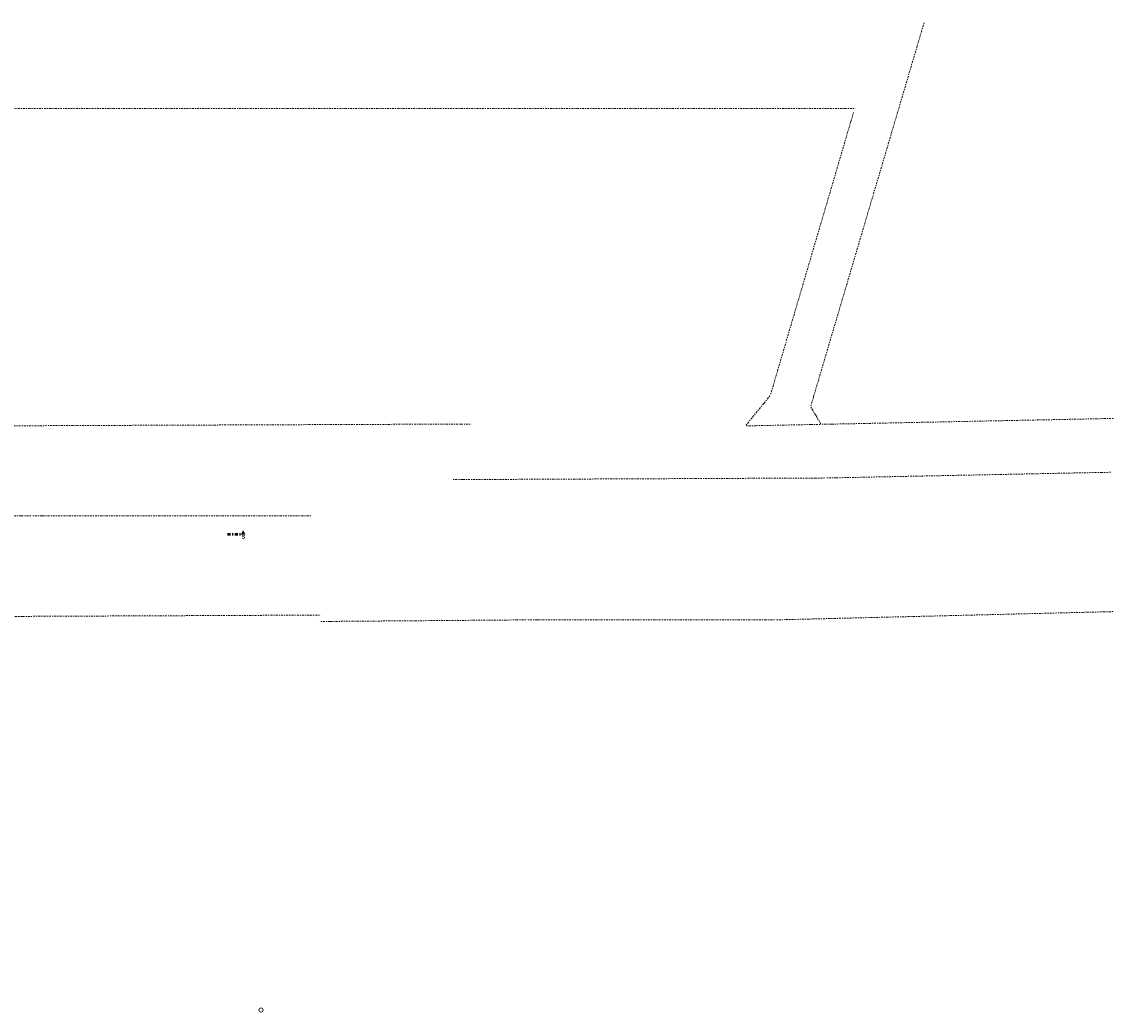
# Model space of a CAD drawing. Header units: metres. Extents: x -167 to 233, y -155 to 122.
# Tile 96 of 96: x 129 to 233, y -37 to 57. Entities that reach past the tile are written whole.
import ezdxf

# ---------------------------------------------------------------- set-up
doc = ezdxf.new("R2010")
doc.units = ezdxf.units.M
doc.header["$MEASUREMENT"] = 0
doc.linetypes.add('Raster', pattern=[0.4, 0.2, -0.1, 0, -0.1])
doc.linetypes.add('Schnittlinie', pattern=[0.6, 0.3, -0.15, 0, -0.15])
for name, color, linetype in [('50 Küche', 7, 'Continuous'), ('60 Grenzen', 7, 'Continuous'), ('98 Schnitt Marker', 7, 'Continuous')]:
    doc.layers.add(name, color=color, linetype=linetype)
doc.styles.add('ERSTELLTER_STIL_1', font='arial.ttf')

# ---------------------------------------------------------------- blocks, each defined once
blk = doc.blocks.new('Standard-Rastermarker')
at = {"layer": '60 Grenzen', "color": 7, "linetype": 'Raster', "lineweight": 13}
for p, q in [((1, 0), (0, 0)), ((1, 0), (27.05, 0)), ((27.05, 0), (28.05, 0))]:
    blk.add_line(p, q, dxfattribs=at)
blk = doc.blocks.new('Standard-Rastermarker_2')
at = {"layer": '60 Grenzen', "color": 7, "linetype": 'Raster', "lineweight": 13}
for p, q in [((1, 0), (0, 0)), ((1, 0), (2.75, 0)), ((2.75, 0), (3.75, 0))]:
    blk.add_line(p, q, dxfattribs=at)
blk = doc.blocks.new('Standard-Rastermarker_19')
at = {"layer": '60 Grenzen', "color": 8, "linetype": 'Raster', "lineweight": 18}
for p, q in [((1, 0), (0, 0)), ((1, 0), (34.43, 0)), ((34.43, 0), (35.43, 0))]:
    blk.add_line(p, q, dxfattribs=at)
blk = doc.blocks.new('Standard-Rastermarker_20')
at = {"layer": '60 Grenzen', "color": 8, "linetype": 'Raster', "lineweight": 18}
for p, q in [((1, 0), (0, 0)), ((1, 0), (26.11, 0)), ((26.11, 0), (27.11, 0))]:
    blk.add_line(p, q, dxfattribs=at)
blk = doc.blocks.new('Standard-Rastermarker_21')
at = {"layer": '60 Grenzen', "color": 8, "linetype": 'Raster', "lineweight": 18}
for p, q in [((1, 0), (0, 0)), ((1, 0), (6.18, 0)), ((6.18, 0), (7.18, 0))]:
    blk.add_line(p, q, dxfattribs=at)
blk = doc.blocks.new('Standard-Rastermarker_22')
at = {"layer": '60 Grenzen', "color": 8, "linetype": 'Raster', "lineweight": 18}
for p, q in [((0.95, 0), (0, 0)), ((0.95, 0), (1, 0)), ((1, 0), (1.95, 0))]:
    blk.add_line(p, q, dxfattribs=at)
blk = doc.blocks.new('Standard-Rastermarker_23')
at = {"layer": '60 Grenzen', "color": 8, "linetype": 'Raster', "lineweight": 18}
for p, q in [((1, 0), (0, 0)), ((1, 0), (37.06, 0)), ((37.06, 0), (38.06, 0))]:
    blk.add_line(p, q, dxfattribs=at)
blk = doc.blocks.new('Standard-Rastermarker_24')
at = {"layer": '60 Grenzen', "color": 8, "linetype": 'Raster', "lineweight": 18}
for p, q in [((1, 0), (0, 0)), ((1, 0), (26.79, 0)), ((26.79, 0), (27.79, 0))]:
    blk.add_line(p, q, dxfattribs=at)
blk = doc.blocks.new('Standard-Rastermarker_32')
at = {"layer": '60 Grenzen', "color": 8, "linetype": 'Raster', "lineweight": 18}
for p, q in [((1, 0), (0, 0)), ((1, 0), (28.27, 0)), ((28.27, 0), (29.27, 0))]:
    blk.add_line(p, q, dxfattribs=at)
blk = doc.blocks.new('Standard-Rastermarker_33')
at = {"layer": '60 Grenzen', "color": 8, "linetype": 'Raster', "lineweight": 18}
for p, q in [((1, 0), (0, 0)), ((1, 0), (18.63, 0)), ((18.63, 0), (19.63, 0))]:
    blk.add_line(p, q, dxfattribs=at)
blk = doc.blocks.new('Standard-Rastermarker_34')
at = {"layer": '60 Grenzen', "color": 8, "linetype": 'Raster', "lineweight": 18}
for p, q in [((1, 0), (0, 0)), ((1, 0), (22.6, 0)), ((22.6, 0), (23.6, 0))]:
    blk.add_line(p, q, dxfattribs=at)
blk = doc.blocks.new('Standard-Rastermarker_35')
at = {"layer": '60 Grenzen', "color": 8, "linetype": 'Raster', "lineweight": 18}
for p, q in [((1, 0), (0, 0)), ((1, 0), (31.09, 0)), ((31.09, 0), (32.09, 0))]:
    blk.add_line(p, q, dxfattribs=at)
blk = doc.blocks.new('Barhocker 2 27')
at = {"layer": '50 Küche', "color": 7, "linetype": 'Continuous', "lineweight": 13, "flags": 128}
blk.add_lwpolyline([(0.2, 0, 1), (-0.2, 0, 1)], format="xyb", close=True, dxfattribs=at)
blk = doc.blocks.new('Standard-Rastermarker_141')
at = {"layer": '60 Grenzen', "color": 7, "linetype": 'Raster', "lineweight": 13}
for p, q in [((1, 0), (0, 0)), ((1, 0), (146.94, 0)), ((146.94, 0), (147.94, 0))]:
    blk.add_line(p, q, dxfattribs=at)
blk = doc.blocks.new('Standard-Rastermarker_146')
at = {"layer": '60 Grenzen', "color": 7, "linetype": 'Raster', "lineweight": 13}
for p, q in [((1, 0), (0, 0)), ((1, 0), (21.7, 0)), ((21.7, 0), (22.7, 0))]:
    blk.add_line(p, q, dxfattribs=at)
blk = doc.blocks.new('Standard-Rastermarker_147')
at = {"layer": '60 Grenzen', "color": 7, "linetype": 'Raster', "lineweight": 13}
for p, q in [((1, 0), (0, 0)), ((1, 0), (25.56, 0)), ((25.56, 0), (26.56, 0))]:
    blk.add_line(p, q, dxfattribs=at)
blk = doc.blocks.new('Standard-Rastermarker_151')
at = {"layer": '60 Grenzen', "color": 7, "linetype": 'Raster', "lineweight": 13}
for p, q in [((1, 0), (0, 0)), ((1, 0), (204.9, 0)), ((204.9, 0), (205.9, 0))]:
    blk.add_line(p, q, dxfattribs=at)

msp = doc.modelspace()

# ---------------------------------------------------------------- hatches: boundary and pattern name
at = {"layer": '98 Schnitt Marker', "linetype": 'Continuous', "lineweight": 0, "true_color": 0x000000}
msp.add_hatch(color=18, dxfattribs=at).paths.add_polyline_path([(150.377, 8.624), (150.227, 8.924), (150.077, 8.624)])

# ---------------------------------------------------------------- linework, layer by layer
at = {"layer": '98 Schnitt Marker', "color": 7, "linetype": 'Schnittlinie', "lineweight": 50}
msp.add_line((148.727, 8.624), (150.077, 8.624), dxfattribs=at)
at = {"layer": '98 Schnitt Marker', "color": 7, "linetype": 'Continuous', "lineweight": 13, "flags": 128}
msp.add_lwpolyline([(150.377, 8.624), (150.077, 8.624), (150.227, 8.924)], close=True, dxfattribs=at)

# ---------------------------------------------------------------- block references
at = {"layer": '50 Küche', "color": 7, "linetype": 'Continuous', "lineweight": 18, "rotation": 180}
msp.add_blockref('Barhocker 2 27', (151.912, -36.508), dxfattribs=at)
at = {"layer": '60 Grenzen', "color": 7, "linetype": 'Continuous', "lineweight": 18}
for name, p, rotation in [('Standard-Rastermarker_23', (204.026, 20.709), 73.53661220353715), ('Standard-Rastermarker', (208.125, 48.717), 253.6141780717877), ('Standard-Rastermarker_2', (200.211, 21.802), 230.90009652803), ('Standard-Rastermarker_22', (205.024, 19.034), 120.7961733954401), ('Standard-Rastermarker_141', (23.922, 18.494), 0.2212804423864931), ('Standard-Rastermarker_21', (197.843, 18.889), 1.16082714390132), ('Standard-Rastermarker_24', (205.024, 19.034), 1.160827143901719), ('Standard-Rastermarker_19', (170.027, 13.794), 0.2486016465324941), ('Standard-Rastermarker_20', (205.453, 13.948), 1.153196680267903), ('Standard-Rastermarker_146', (107.476, 10.356), 359.9729272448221), ('Standard-Rastermarker_147', (130.174, 10.345), 0.005719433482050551), ('Standard-Rastermarker_35', (200.706, 0.492), 1.401678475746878), ('Standard-Rastermarker_32', (128.299, 0.82), 0.2486016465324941), ('Standard-Rastermarker_33', (157.48, 0.339), 0.4486024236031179)]:
    msp.add_blockref(name, p, dxfattribs=dict(at, rotation=rotation))
for name, p in [('Standard-Rastermarker_151', (2.342, 48.999)), ('Standard-Rastermarker_34', (177.106, 0.492))]:
    msp.add_blockref(name, p, dxfattribs=at)

# ---------------------------------------------------------------- texts
at = {"layer": '98 Schnitt Marker', "color": 7, "lineweight": 13, "insert": (150.406, 8.189), "char_height": 0.35, "attachment_point": 9, "style": 'ERSTELLTER_STIL_1'}
msp.add_mtext('\\A1;{\\pqr;\\pt0;\\fArial|b1|i0|c0|p0;\\W1.000000;S}', dxfattribs=at)

doc.saveas('drawing.dxf')
